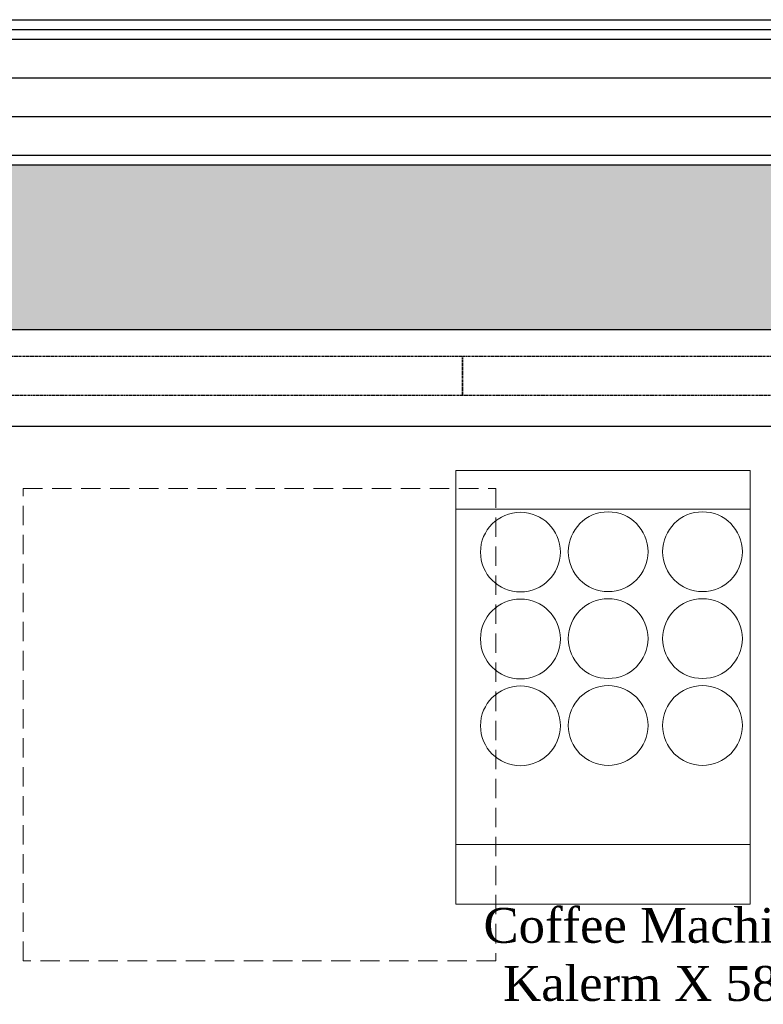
# Model space of a CAD drawing. Header units: inches. Extents: x 1703 to 137267, y -37098 to 14102.
# Tile 12 of 142: x 14878 to 15837, y 7362 to 8634. Entities that reach past the tile are written whole.
import ezdxf

# ---------------------------------------------------------------- set-up
doc = ezdxf.new("R2010")
doc.units = ezdxf.units.IN
doc.header["$MEASUREMENT"] = 0
for name, pattern in [('( Hidden )', [0.375, 0.25, -0.125]), ('HIDDEN', [0.375, 0.25, -0.125]), ('LEVEL-F-OVERALL LAYOUT$0$Hidden 2mm', [3, 2, -1])]:
    doc.linetypes.add(name, pattern=pattern)
for name, color, linetype, lineweight in [('AEQUIP', 9, 'Continuous', 0), ('CKD - Kit Text', 171, 'Continuous', 13), ('CKD Equipments', 252, 'Continuous', 0), ('EQPT', 3, 'Continuous', 9), ('equipmenta', 7, 'Continuous', 20), ('LEVEL-F-OVERALL LAYOUT$0$A-DETL', 251, 'Continuous', 15), ('LEVEL-F-OVERALL LAYOUT$0$A-WALL', 251, 'Continuous', 13), ('LEVEL-F-OVERALL LAYOUT$0$A-WALL-FULL-EXTR', 251, 'Continuous', 35)]:
    doc.layers.add(name, color=color, linetype=linetype, lineweight=lineweight)
for name, color, linetype in [('dispaly screen', 1, 'Continuous'), ('elevation line', 1, 'Continuous'), ('EQUIPMENT', 1, 'Continuous')]:
    doc.layers.add(name, color=color, linetype=linetype)
doc.styles.add('style12', font='BOOKOSI.TTF')

msp = doc.modelspace()

# ---------------------------------------------------------------- hatches: boundary and pattern name
at = {"layer": 'EQUIPMENT'}
h = msp.add_hatch(color=253, dxfattribs=at)
h.dxf.hatch_style = 1
h.paths.add_polyline_path([(6955.1, 8446.2), (5628.1, 8446.2), (5568.2, 8485.7), (5513.1, 8402.2), (7826.4, 6876.9), (7881.4, 6960.4), (7802.6, 7012.4), (7773.9, 7012.4), (7773.9, 7031.3), (6955.1, 7571.2)])
h.paths.add_polyline_path([(6855.9, 8371.2), (6855.1, 8370.6), (6855.1, 7637.2), (5741.8, 8371.2)], flags=16)
h.paths.add_polyline_path([(9673.9, 8371.2), (13968.2, 8371.2), (13968.2, 8108.7), (14374.5, 8108.7), (14374.5, 8233.7), (16524.5, 8233.7), (16524.5, 8108.7), (16930.7, 8108.7), (16930.7, 8446.2), (7855.1, 8446.2), (7855.1, 8371.2), (9573.9, 8371.2), (9573.9, 6486.8, -0.121461), (9551.9, 6200.4, -0.003202), (9549.4, 6193.1), (9544.6, 6169.9), (9624.3, 6135.4, 0.09501), (9673.9, 6394.4)])
h.paths.add_polyline_path([(8006.7, 6877.8), (7951.6, 6794.3), (8295.7, 6567.5, 0.363199), (8684, 5757.3), (8721.5, 5844.1), (8695.6, 5862.4), (8695.8, 5862.7, -0.279141), (8373.9, 6394.4, -0.091873), (8413.8, 6609.4)])
h.paths.add_polyline_path([(8762.2, 5829.8), (8783.6, 5825.4, -0.031), (8714.7, 5853.3), (8725.5, 5845.7), (8686.7, 5756, 0.014288), (8723.6, 5740.7)])
h.paths.add_polyline_path([(9410.5, 5847.2, -0.000786), (9319.6, 5903.9, -0.233154), (8795.3, 5821.6), (8794.9, 5819.4), (8763.8, 5825.9), (8726.4, 5739.6, 0.264635)])
h.paths.add_polyline_path([(9605.9, 6093.3), (9526.3, 6127.7), (9508.1, 6101.7), (9505.3, 6103.8), (9523.6, 6130, 0.009158), (9532.7, 6150, 0.009158), (9541.1, 6170.3), (9547.6, 6201.6), (9551.1, 6201), (9549.4, 6193.1, 0.003202), (9551.9, 6200.4, 0.121461), (9573.9, 6486.8), (9573.9, 6394.4, -0.243908), (9319.6, 5903.9, 0.000786), (9410.5, 5847.2, 0.11367)])
h.paths.add_polyline_path([(9540.4, 6168.5, -0.008345), (9532.7, 6150, -0.008345), (9524.5, 6131.8), (9607.2, 6096, 0.014288), (9623.2, 6132.7)])

# ---------------------------------------------------------------- linework, layer by layer
at = {"layer": 'AEQUIP'}
for p, q in [((15820.6, 8051.7), (15440.6, 8051.7)), ((15440.6, 8051.7), (15440.6, 7491.7)), ((15820.6, 7491.7), (15820.6, 8051.7)), ((15820.6, 8001.7), (15440.6, 8001.7)), ((15440.6, 7568.8), (15820.6, 7568.8)), ((15440.6, 7491.7), (15820.6, 7491.7))]:
    msp.add_line(p, q, dxfattribs=at)
at = {"layer": 'CKD Equipments'}
msp.add_lwpolyline([(15820.6, 7491.7), (15440.6, 7491.7), (15440.6, 8051.7), (15820.6, 8051.7), (15820.6, 7491.7)], dxfattribs=at)
at = {"layer": 'dispaly screen', "linetype": 'HIDDEN', "ltscale": 5}
for points in [[(15449.5, 8148.7), (15449.5, 8198.7), (14474.5, 8198.7), (14474.5, 8148.7), (15449.5, 8148.7)], [(16424.5, 8148.7), (16424.5, 8198.7), (15449.5, 8198.7), (15449.5, 8148.7), (16424.5, 8148.7)]]:
    msp.add_lwpolyline(points, dxfattribs=at)
at = {"layer": 'elevation line', "ltscale": 0.25}
msp.add_line((14374.5, 8108.7), (16524.5, 8108.7), dxfattribs=at)
at = {"layer": 'EQPT', "linetype": '( Hidden )', "lineweight": 15, "ltscale": 100, "elevation": 7.4}
msp.add_lwpolyline([(14882.3, 8028.5), (15492.3, 8028.5), (15492.3, 7418.5), (14882.3, 7418.5), (14882.3, 8028.5)], dxfattribs=at)
at = {"layer": 'equipmenta'}
for centre in [(15524.1, 7946.2, 0), (15637.3, 7946.7), (15759, 7946.7), (15524.1, 7834, 0), (15637.3, 7834.5), (15759, 7834.5), (15524.1, 7721.9, 0), (15637.3, 7722.3), (15759, 7722.3)]:
    msp.add_circle(centre, 51.5, dxfattribs=at)
at = {"layer": 'LEVEL-F-OVERALL LAYOUT$0$A-DETL', "linetype": 'LEVEL-F-OVERALL LAYOUT$0$Hidden 2mm', "lineweight": 15}
for p, q in [((16930.7, 8608.7), (7855.1, 8608.7)), ((7855.1, 8458.7), (15704.3, 8458.7))]:
    msp.add_line(p, q, dxfattribs=at)
at = {"layer": 'LEVEL-F-OVERALL LAYOUT$0$A-WALL', "color": 3, "lineweight": 25}
for points in [[(7855.1, 8633.7), (16930.7, 8633.7)], [(13968.2, 8371.2), (13968.2, 8108.7), (14374.5, 8108.7), (14374.5, 8233.7), (16524.5, 8233.7), (16524.5, 8108.7), (16930.8, 8108.7)]]:
    msp.add_lwpolyline(points, dxfattribs=at)
at = {"layer": 'LEVEL-F-OVERALL LAYOUT$0$A-WALL-FULL-EXTR', "color": 2, "lineweight": -2}
for points in [[(7855.1, 8621.2), (16930.7, 8621.2)], [(7855.1, 8608.7), (16930.7, 8608.7)], [(7855.1, 8558.7), (16930.7, 8558.7)], [(7855.1, 8508.7), (16930.8, 8508.7)], [(7855.1, 8458.7), (16930.8, 8458.7)], [(7855.1, 8446.2), (16930.8, 8446.2)]]:
    msp.add_lwpolyline(points, dxfattribs=at)

# ---------------------------------------------------------------- texts
at = {"layer": 'CKD - Kit Text', "color": 0, "insert": (15696.3, 7486.7), "char_height": 45, "width": 1358.804, "attachment_point": 2, "style": 'style12'}
msp.add_mtext('Coffee Machine \\PKalerm X 585', dxfattribs=at)

doc.saveas('drawing.dxf')
